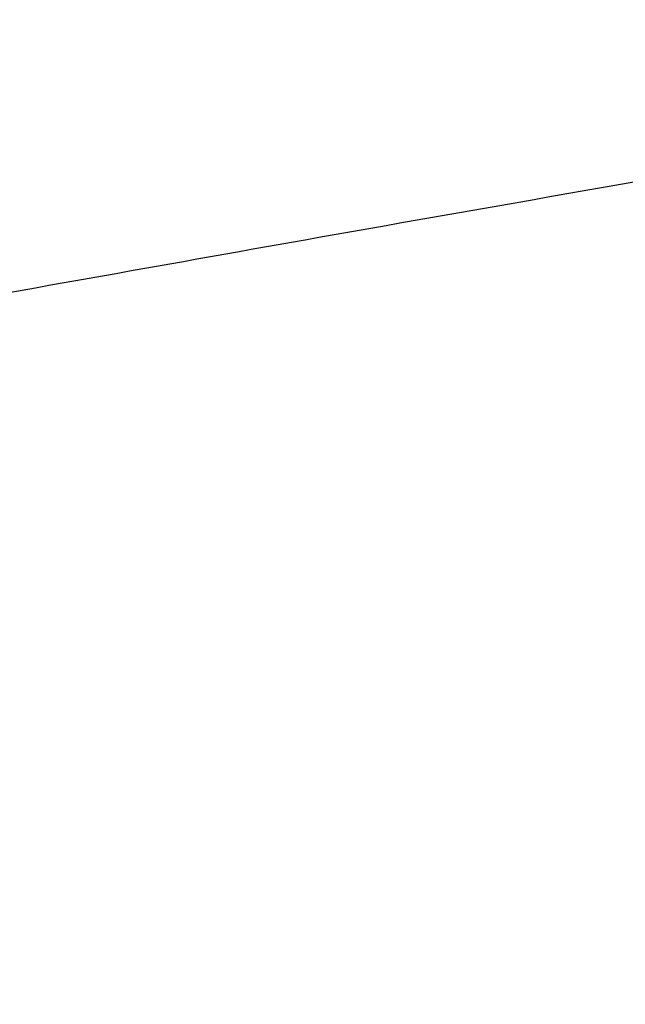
# Model space of a CAD drawing. Header units: millimetres. Extents: x -1384 to 1377, y -521 to 512.
# Tile 29 of 256: x -1044.42 to -1042.41, y -66.99 to -63.73. Entities that reach past the tile are written whole.
import ezdxf

# ---------------------------------------------------------------- set-up
doc = ezdxf.new("R2010")
doc.units = ezdxf.units.MM
doc.header["$MEASUREMENT"] = 0
doc.layers.add('Pude 1', color=7, linetype='Continuous', true_color=0xa300c8)

msp = doc.modelspace()

# ---------------------------------------------------------------- linework, layer by layer
at = {"layer": 'Pude 1'}
for points in [[(-1094.179, -54.8919, 701.5236), (-1089.2547, -59.2486, 703.8904), (-1084.3304, -63.6053, 706.2572), (-1070.9313, -65.2807, 709.8591), (-1057.5322, -66.9561, 713.461), (-1048.209, -65.3006, 715.1807), (-1038.8858, -63.6452, 716.9004), (-1023.9685, -58.5496, 718.9696), (-1009.0513, -53.454, 721.0388), (-990.6776, -45.4769, 723.1133), (-972.3039, -37.4998, 725.1878), (-961.6292, -30.4357, 725.7156), (-950.9545, -23.3717, 726.2434), (-941.1871, -15.229, 726.2582), (-931.4198, -7.0862, 726.273), (-921.0405, 0.3432, 726.6298), (-910.6613, 7.7726, 726.9866), (-900.2873, 15.1977, 727.3435), (-889.9133, 22.6228, 727.7003), (-880.1407, 30.7699, 727.7151), (-870.3682, 38.917, 727.7299), (-861.197, 47.7861, 727.4027), (-852.0258, 56.6552, 727.0754), (-842.8586, 65.521, 726.7482), (-833.6913, 74.3869, 726.421), (-824.5162, 83.2593, 726.0938), (-815.3411, 92.1317, 725.7666), (-810.3586, 100.5528, 724.5843), (-805.376, 108.974, 723.402), (-800.7744, 117.1067, 722.2111), (-796.1729, 125.2393, 721.0201), (-789.0031, 131.4924, 720.1514), (-781.8332, 137.7456, 719.2827), (-773.6071, 153.5032, 717.6164), (-765.3809, 169.2607, 715.9501), (-760.7202, 180.4784, 713.9128), (-756.0595, 191.6961, 711.8756), (-756.2777, 204.9604, 708.1262), (-756.496, 218.2247, 704.3768)], [(-1044.268, -151.6758, 415.431), (-1028.3038, -152.1231, 419.7236), (-1012.3396, -152.5703, 424.0162), (-1004.4795, -150.835, 422.6296), (-996.6194, -149.0997, 421.243), (-981.6191, -136.1714, 420.6969), (-966.6188, -123.2431, 420.1508), (-956.7363, -115.227, 419.6958), (-946.8538, -107.2109, 419.2407), (-936.7805, -99.4248, 419.4265), (-926.7072, -91.6387, 419.6123), (-913.3261, -87.8238, 421.6792), (-899.9451, -84.0089, 423.7461), (-891.0519, -74.8138, 427.5197), (-882.1587, -65.6187, 431.2933), (-873.3981, -56.2576, 431.2649), (-864.6376, -46.8964, 431.2365), (-857.9302, -35.0752, 432.7023), (-851.2228, -23.254, 434.1681), (-843.3921, -14.3352, 431.9172), (-835.5614, -5.4163, 429.6662), (-821.3023, -1.0921, 431.2645), (-807.0432, 3.2322, 432.8627), (-798.4962, 12.8584, 427.9216), (-789.9492, 22.4845, 422.9806), (-778.505, 28.6316, 420.2195), (-767.0608, 34.7786, 417.4584), (-756.3571, 41.8107, 416.4057), (-745.6533, 48.8427, 415.353), (-735.7417, 56.8268, 413.3174), (-725.8301, 64.8109, 411.2818), (-715.9186, 72.795, 409.2462), (-706.007, 80.7792, 407.2106), (-700.0718, 90.5306, 404.2028), (-694.1366, 100.282, 401.1951), (-691.4159, 109.5038, 405.6454), (-688.6952, 118.7256, 410.0958), (-689.0605, 128.0891, 412.6614), (-689.4258, 137.4527, 415.227)]]:
    msp.add_open_spline(points, degree=2, knots=[-25, -25, -25, -4.293684, -4.293684, 21.152632, 21.152632, 46.598947, 46.598947, 72.045263, 72.045263, 97.491579, 97.491579, 122.937895, 122.937895, 148.384211, 148.384211, 173.830526, 173.830526, 199.276842, 199.276842, 224.723158, 224.723158, 250.169474, 250.169474, 275.615789, 275.615789, 301.062105, 301.062105, 326.508421, 326.508421, 351.954737, 351.954737, 377.401053, 377.401053, 402.847368, 402.847368, 428.293684, 428.293684, 449, 449, 449], dxfattribs=at)

doc.saveas('drawing.dxf')
